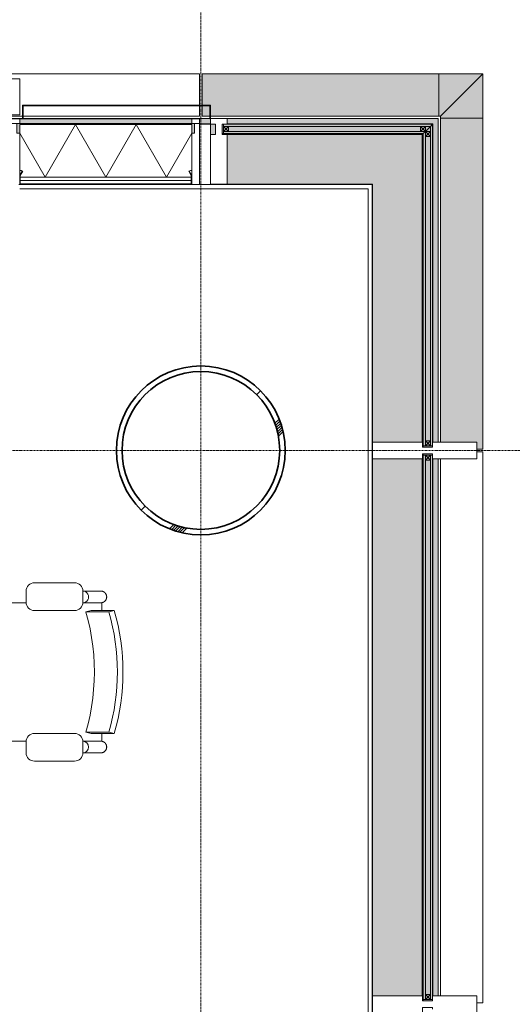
# Model space of a CAD drawing. Header units: millimetres. Extents: x -281 to 121694, y -16481 to 65128.
# Tile 254 of 256: x 84945 to 86726, y 53600 to 57155. Entities that reach past the tile are written whole.
import ezdxf

# ---------------------------------------------------------------- set-up
doc = ezdxf.new("R2010")
doc.units = ezdxf.units.MM
doc.linetypes.add('Grid Line', pattern=[12, 6, -2, 2, -2])
for name, color, linetype, lineweight in [('A--L$01A__Algemeen', 7, 'Continuous', 5), ('A--L$07A__Stramien', 1, 'Continuous', 5), ('A--L21__Buitenwanden', 3, 'Continuous', 5), ('A--L28__Hoofddraagconstructies', 3, 'Continuous', 5), ('A--L2__Ruwbouw', 3, 'Continuous', 5), ('A--L3__Afbouw', 2, 'Continuous', 5), ('A--L82__LosseGebruikersInvent', 1, 'Continuous', 5)]:
    doc.layers.add(name, color=color, linetype=linetype, lineweight=lineweight)

# ---------------------------------------------------------------- blocks, each defined once
blk = doc.blocks.new('28_SCO_TLB_IN_column steel circular hollow section - Ø610x20-V28-L_80_ 12')
at = {"layer": 'A--L28__Hoofddraagconstructies', "lineweight": 13}
h = blk.add_hatch(dxfattribs=at)
h.set_pattern_fill('FP_56', color=256, style=0, pattern_type=2)
h.set_pattern_definition([(45, (-85600, -55600), (-500, 500), []), (45, (-85430, -55600), (-500, 500), []), (45, (-85420, -55600), (-500, 500), []), (45, (-85410, -55600), (-500, 500), []), (45, (-85400, -55600), (-500, 500), []), (45, (-85390, -55600), (-500, 500), []), (45, (-85380, -55600), (-500, 500), []), (45, (-85370, -55600), (-500, 500), [])])
h.paths.add_polyline_path([(0, -305), (59.5, -299.1), (116.7, -281.8), (169.4, -253.6), (218.8, -211.8), (254.6, -167.5), (281.8, -116.7), (299.2, -59.3), (305, 0), (299.1, 59.5), (281.8, 116.7), (253.6, 169.4), (215.7, 215.7), (169.4, 253.6), (116.7, 281.8), (59.5, 299.1), (0, 305), (-59.5, 299.1), (-116.7, 281.8), (-169.4, 253.6), (-218.8, 211.8), (-254.6, 167.5), (-281.8, 116.7), (-299.2, 59.3), (-305, 0), (-299.1, -59.5), (-281.8, -116.7), (-253.6, -169.4), (-215.7, -215.7), (-169.4, -253.6), (-116.7, -281.8), (-59.5, -299.1), (-29.8, -302.1)])
h.paths.add_polyline_path([(-29.8, -283.4), (-88.1, -271.1), (-142.5, -246.8), (-190.7, -211.8), (-230.6, -167.5), (-260.4, -115.9), (-278.8, -59.3), (-285, 0), (-278.8, 59.3), (-259.9, 116.7), (-228.8, 169.4), (-190.7, 211.8), (-142.5, 246.8), (-87, 271.3), (-29.8, 283.4), (29.8, 283.4), (88.1, 271.1), (142.5, 246.8), (190.7, 211.8), (230.6, 167.5), (260.4, 115.9), (278.8, 59.3), (285, 0), (278.8, -59.3), (259.9, -116.7), (228.8, -169.4), (190.7, -211.8), (142.5, -246.8), (88.1, -271.1), (29.8, -283.4), (0, -283.4)])
at = {"layer": 'A--L28__Hoofddraagconstructies', "color": 250, "lineweight": 35}
for radius, start, end in [(305, 360, 180), (285, 0, 180), (305, 180, 360), (285, 180, 0)]:
    blk.add_arc((0, 0), radius, start, end, dxfattribs=at)
blk = doc.blocks.new('TBR-B-BWK-C-NIE-ARC-R25_rvt-1-L_80_ 12')
at = {"layer": 'A--L28__Hoofddraagconstructies', "color": 254, "lineweight": 13}
blk.add_blockref('28_SCO_TLB_IN_column steel circular hollow section - Ø610x20-V28-L_80_ 12', (85600, 55600), dxfattribs=at)
blk = doc.blocks.new('Rectangular Mullion - gevelband kader-49427915-L_80_ 12')
at = {"layer": 'A--L3__Afbouw'}
for p, q in [((11804.9, 56846.9), (11804.9, 56960)), ((11804.9, 56960), (13594.9, 56960)), ((13594.9, 56960), (13594.9, 56846.8)), ((11804.9, 56807), (11804.9, 56844)), ((13594.9, 56844), (13594.9, 56807)), ((11832, 56807), (11804.9, 56807)), ((12955, 56807), (11835, 56807)), ((13594.9, 56807), (12958, 56807))]:
    blk.add_line(p, q, dxfattribs=at)
blk = doc.blocks.new('Rectangular Mullion - gevelband kader-56903786-L_80_ 12')
at = {"layer": 'A--L3__Afbouw'}
for p, q in [((85604.9, 56846.9), (85604.9, 56960)), ((85604.9, 56960), (86459.9, 56960)), ((86459.9, 56960), (86459.9, 56807)), ((85604.9, 56807), (85604.9, 56844)), ((85632, 56807), (85604.9, 56807)), ((86459.9, 56807), (85635, 56807))]:
    blk.add_line(p, q, dxfattribs=at)
blk = doc.blocks.new('Rectangular Mullion - gevelband kader-49592011-L_80_ 12')
at = {"layer": 'A--L3__Afbouw'}
for p, q in [((86466.9, 56800), (86619.9, 56800)), ((86466.9, 55630), (86466.9, 56800)), ((86619.9, 56800), (86619.9, 55605)), ((86619.9, 55605), (86598, 55605))]:
    blk.add_line(p, q, dxfattribs=at)
blk = doc.blocks.new('Rectangular Mullion - gevelband kader-49591626-L_80_ 12')
at = {"layer": 'A--L3__Afbouw'}
for p, q in [((86466.9, 53630), (86466.9, 55570)), ((86598, 55595), (86619.9, 55595)), ((86619.9, 55595), (86619.9, 53605)), ((86619.9, 53605), (86598, 53605))]:
    blk.add_line(p, q, dxfattribs=at)
blk = doc.blocks.new('CSWK_double-triple glass panel - CSWK_double-triple glass panel-73610305-L_80_ 12')
at = {"layer": 'A--L$01A__Algemeen'}
for points in [[(-983, -187), (-983, -195), (983, -195), (983, -187), (-954.4, -187)], [(-983, -213), (-983, -221), (983, -221), (983, -213), (-954.4, -213)]]:
    blk.add_hatch(color=256, dxfattribs=at).paths.add_polyline_path(points)
at = {"layer": 'A--L82__LosseGebruikersInvent'}
blk.add_hatch(color=256, dxfattribs=at).paths.add_polyline_path([(-988, -221), (-983, -221), (-983, -213), (983, -213), (983, -221), (988, -221), (988, -187), (983, -187), (983, -195), (-983, -195), (-983, -187), (-988, -187), (-988, -213)])
at = {"layer": 'A--L$01A__Algemeen'}
for p, q in [((-983, -187), (983, -187)), ((-983, -195), (-983, -187)), ((983, -195), (-983, -195)), ((-983, -195), (-983, -213)), ((-965, -195), (-983, -195)), ((-983, -213), (-965, -195)), ((-965, -213), (-983, -195)), ((-983, -213), (983, -213)), ((-983, -221), (-983, -213)), ((-983, -213), (-965, -213)), ((-965, -213), (-965, -195)), ((965, -195), (965, -213)), ((983, -195), (965, -195)), ((965, -213), (983, -195)), ((983, -213), (965, -195)), ((965, -213), (983, -213)), ((983, -187), (983, -195)), ((983, -213), (983, -195)), ((983, -213), (983, -221)), ((983, -221), (-983, -221))]:
    blk.add_line(p, q, dxfattribs=at)
at = {"layer": 'A--L82__LosseGebruikersInvent'}
for p, q in [((-988, -187), (-983, -187)), ((983, -187), (988, -187))]:
    blk.add_line(p, q, dxfattribs=at)
blk = doc.blocks.new('CSWK_double-triple glass panel - CSWK_double-triple glass panel-73666376-L_80_ 12')
at = {"layer": 'A--L$01A__Algemeen'}
for points in [[(-467.5, -195), (667.5, -195), (659.5, -187), (-467.5, -187)], [(-467.5, -213), (-467.5, -221), (693.5, -221), (685.5, -213), (-347.7, -213)]]:
    blk.add_hatch(color=256, dxfattribs=at).paths.add_polyline_path(points)
at = {"layer": 'A--L82__LosseGebruikersInvent'}
blk.add_hatch(color=256, dxfattribs=at).paths.add_polyline_path([(-472.5, -221), (-467.5, -221), (-467.5, -213), (685.5, -213), (667.5, -195), (-467.5, -195), (-467.5, -187), (-472.5, -187), (-472.5, -213)])
at = {"layer": 'A--L$01A__Algemeen'}
for p, q in [((-467.5, -187), (659.5, -187)), ((-467.5, -195), (-467.5, -187)), ((667.5, -195), (-467.5, -195)), ((-467.5, -195), (-467.5, -213)), ((-449.5, -195), (-467.5, -195)), ((-467.5, -213), (-449.5, -195)), ((-449.5, -213), (-467.5, -195)), ((-467.5, -213), (685.5, -213)), ((-467.5, -221), (-467.5, -213)), ((-467.5, -213), (-449.5, -213)), ((-449.5, -213), (-449.5, -195)), ((649.5, -195), (649.5, -213)), ((667.5, -195), (649.5, -195)), ((649.5, -213), (667.5, -195)), ((667.5, -213), (649.5, -195)), ((649.5, -213), (667.5, -213)), ((659.5, -187), (667.5, -195)), ((667.5, -213), (667.5, -195)), ((685.5, -213), (693.5, -221)), ((693.5, -221), (-467.5, -221))]:
    blk.add_line(p, q, dxfattribs=at)
at = {"layer": 'A--L82__LosseGebruikersInvent'}
for p, q in [((-472.5, -187), (-467.5, -187)), ((667.5, -195), (685.5, -213))]:
    blk.add_line(p, q, dxfattribs=at)
blk = doc.blocks.new('Rectangular Mullion - mullion_237_20_37_180 met fin 160-55499881-L_80_ 12')
at = {"layer": 'A--L3__Afbouw'}
for p, q in [((-30, 221.8), (-30, 381)), ((-30, 381), (30, 381)), ((30, 381), (30, 221.8)), ((-29.2, 221.8), (-30, 221.8)), ((-29.2, 221), (-29.2, 221.8)), ((-12, 221), (-17, 221)), ((-12, 184), (-12, 221)), ((17, 221), (12, 221)), ((12, 221), (12, 184)), ((30, 221.8), (29.2, 221.8)), ((29.2, 221.8), (29.2, 221)), ((-30, 4), (-30, 183.2)), ((-30, 183.2), (-29.2, 183.2)), ((-29.2, 183.2), (-29.2, 184)), ((-29.2, 184), (-12, 184)), ((12, 184), (29.2, 184)), ((29.2, 184), (29.2, 183.2)), ((29.2, 183.2), (30, 183.2)), ((30, 183.2), (30, 4)), ((30, 4), (-30, 4))]:
    blk.add_line(p, q, dxfattribs=at)
blk = doc.blocks.new('Rectangular Mullion - mullion_237_20_37_180-73666168-L_80_ 12')
at = {"layer": 'A--L3__Afbouw'}
for points in [[(86438.8, 55630), (86458, 55630), (86457.4, 56797.4), (86438.8, 56778.8), (86438.8, 55736.8)], [(86404, 55612), (86404, 56744), (86401, 56740.2), (86401, 55612)], [(86259.6, 55630), (86400.2, 55630), (86400.2, 56740.2), (86221, 56561), (86221, 55630)], [(86400.2, 55629.2), (86401, 55630), (86400.2, 55630)], [(86438, 55629.2), (86438.8, 55630), (86438, 55630)]]:
    blk.add_hatch(color=256, dxfattribs=at).paths.add_polyline_path(points)
for p, q in [((86438.8, 55630), (86438.8, 56778.8)), ((86458, 55630), (86458, 56798)), ((86400.2, 55630), (86400.2, 56740.2)), ((86401, 55629.2), (86401, 56741)), ((86221, 56561), (86221, 55630))]:
    blk.add_line(p, q, dxfattribs=at)
blk = doc.blocks.new('Rectangular Mullion - mullion_237_20_37_180-55337401-L_80_ 12')
at = {"layer": 'A--L3__Afbouw'}
for points in [[(86259.6, 53630), (86400.2, 53630), (86400.2, 55570), (86221, 55570), (86221, 53630)], [(86401, 53612), (86404, 53612), (86404, 55588), (86401, 55588), (86401, 53615.6)], [(86438.8, 53630), (86458, 53630), (86458, 55570), (86438.8, 55570), (86438.8, 53827.7)], [(86438, 53629.2), (86438.8, 53630), (86438, 53630)]]:
    blk.add_hatch(color=256, dxfattribs=at).paths.add_polyline_path(points)
for p, q in [((86221, 55570), (86221, 53630)), ((86400.2, 53630), (86400.2, 55570)), ((86401, 53629.2), (86401, 55570.8)), ((86438.8, 53630), (86438.8, 55570)), ((86458, 53630), (86458, 55570))]:
    blk.add_line(p, q, dxfattribs=at)
blk = doc.blocks.new('Rectangular Mullion - mullion_283_210-53-20-64846409-L_80_ 12')
at = {"layer": 'A--L3__Afbouw'}
h = blk.add_hatch(color=256, dxfattribs=at)
h.paths.add_polyline_path([(85635, 56778.8), (85635, 56797), (85595, 56797), (85595, 56778.8)])
h.paths.add_polyline_path([(83832, 56797), (83832, 56798), (83830, 56797)])
blk.add_hatch(color=256, dxfattribs=at).paths.add_polyline_path([(85635, 56778), (85635, 56778.8), (85595, 56778)])
for p, q in [((83830, 56797.4), (83830, 56798)), ((83830, 56798), (83832, 56798)), ((83834.9, 56798), (84955.1, 56798)), ((84958, 56798), (85632, 56798)), ((85595, 56778.8), (85635, 56778.8))]:
    blk.add_line(p, q, dxfattribs=at)
blk = doc.blocks.new('Rectangular Mullion - mullion_237_20_37_180-73666169-L_80_ 12')
at = {"layer": 'A--L3__Afbouw'}
h = blk.add_hatch(color=256, dxfattribs=at)
h.paths.add_polyline_path([(85635.8, 56741), (85653, 56741), (85653, 56778), (85635, 56778), (85635, 56741)])
h.paths.add_polyline_path([(86400.2, 56741), (86401, 56741), (86404, 56744), (85677, 56744), (85677, 56741), (86259.6, 56741)])
for points in [[(86259.6, 56778.8), (86438.8, 56778.8), (86458, 56798), (85695, 56797.4), (85695, 56778.8), (85886.3, 56778.8)], [(86221, 56561), (86400.2, 56740.2), (85695, 56740.2), (85695, 56561), (85886.3, 56561)]]:
    blk.add_hatch(color=256, dxfattribs=at).paths.add_polyline_path(points)
for p, q in [((85635, 56778), (85635, 56778.8)), ((85635, 56741), (85635, 56778)), ((85695, 56798), (86458, 56798)), ((85695, 56778.8), (86438.8, 56778.8)), ((85635, 56740.2), (85635, 56741)), ((85694.2, 56741), (86401, 56741)), ((85695, 56740.2), (86400.2, 56740.2)), ((86221, 56561), (85695, 56561))]:
    blk.add_line(p, q, dxfattribs=at)
blk = doc.blocks.new('Rectangular Mullion - mullion_237_20_37_180-56940139-L_80_ 12')
at = {"layer": 'A--L3__Afbouw'}
for p, q in [((-60, -4), (-60, -183.2)), ((0, -4), (-60, -4)), ((0, -183.2), (0, -4)), ((-60, -183.2), (-59.2, -183.2)), ((-59.2, -183.2), (-59.2, -184)), ((-59.2, -184), (-42, -184)), ((-42, -184), (-42, -221)), ((-18, -221), (-18, -184)), ((-18, -184), (-0.8, -184)), ((-0.8, -184), (-0.8, -183.2)), ((-0.8, -183.2), (0, -183.2)), ((-59.2, -221.8), (-60, -221.8)), ((-60, -221.8), (-60, -241)), ((-60, -241), (0, -241)), ((-59.2, -221), (-59.2, -221.8)), ((-42, -221), (-47, -221)), ((-0.8, -221), (-18, -221)), ((-0.8, -221.8), (-0.8, -221)), ((0, -221.8), (-0.8, -221.8)), ((0, -241), (0, -221.8))]:
    blk.add_line(p, q, dxfattribs=at)
blk = doc.blocks.new('CSWK_double-triple glass panel - CSWK_double-triple glass panel-73645558-L_80_ 12')
at = {"layer": 'A--L$01A__Algemeen'}
for points in [[(-265, 213), (483, 213), (491, 221), (-265, 221)], [(-60.7, 187), (457, 187), (465, 195), (-265, 195), (-265, 187)]]:
    blk.add_hatch(color=256, dxfattribs=at).paths.add_polyline_path(points)
at = {"layer": 'A--L82__LosseGebruikersInvent'}
blk.add_hatch(color=256, dxfattribs=at).paths.add_polyline_path([(-270, 187), (-265, 187), (-265, 195), (465, 195), (483, 213), (-265, 213), (-265, 221), (-270, 221), (-270, 195)])
at = {"layer": 'A--L$01A__Algemeen'}
for p, q in [((491, 221), (-265, 221)), ((-265, 221), (-265, 213)), ((483, 213), (491, 221)), ((-265, 213), (483, 213)), ((-265, 213), (-247, 213)), ((-265, 195), (-265, 213)), ((-265, 213), (-247, 195)), ((-247, 213), (-265, 195)), ((465, 195), (-265, 195)), ((-265, 195), (-265, 187)), ((-247, 195), (-265, 195)), ((-265, 187), (457, 187)), ((-247, 213), (-247, 195)), ((447, 213), (465, 213)), ((447, 195), (447, 213)), ((447, 213), (465, 195)), ((465, 213), (447, 195)), ((465, 195), (447, 195)), ((457, 187), (465, 195)), ((465, 213), (465, 195))]:
    blk.add_line(p, q, dxfattribs=at)
at = {"layer": 'A--L82__LosseGebruikersInvent'}
for p, q in [((-270, 187), (-265, 187)), ((465, 195), (483, 213))]:
    blk.add_line(p, q, dxfattribs=at)
blk = doc.blocks.new('Rectangular Mullion - mullion_283_210-53-20-73644857-L_80_ 12')
at = {"layer": 'A--L3__Afbouw'}
blk.add_hatch(color=256, dxfattribs=at).paths.add_polyline_path([(86217, 56560), (86217, 56561), (86205, 56560)])
blk = doc.blocks.new('gevelband profile hoek - gevelband profile hoek-56946938-L_80_ 12')
at = {"layer": 'A--L$01A__Algemeen'}
h = blk.add_hatch(color=256, dxfattribs=at)
h.paths.add_polyline_path([(85604.9, 56807), (85632, 56807), (85632, 56844), (85604.9, 56844)])
h.paths.add_polyline_path([(85635, 56807), (86466.9, 56807), (86619.9, 56960), (85604.9, 56960), (85604.9, 56847), (85635, 56847), (85635, 56844)])
blk.add_hatch(color=256, dxfattribs=at).paths.add_polyline_path([(86598, 55605), (86619.9, 55605), (86619.9, 56960), (86466.9, 56807), (86466.9, 55630), (86598, 55629.2), (86598, 55612)])
for p, q in [((85604.9, 56846.9), (85604.9, 56960)), ((86619.9, 56960), (85604.9, 56960)), ((86466.9, 56807), (86619.9, 56960)), ((86619.9, 55605), (86619.9, 56960)), ((85604.9, 56807), (85604.9, 56844)), ((85604.9, 56807), (85632, 56807)), ((85635, 56807), (86466.9, 56807)), ((86466.9, 56807), (86466.9, 55630)), ((86619.9, 55605), (86598, 55605))]:
    blk.add_line(p, q, dxfattribs=at)
blk = doc.blocks.new('NLRS_21_GM_LB_element gevel_gen_cpz - NLRS_21_13_08_elementgevel element_gen_cpz-V505-L_80_ 12')
at = {"layer": 'A--L$01A__Algemeen'}
h = blk.add_hatch(dxfattribs=at)
h.set_pattern_fill('FP_462', color=256, style=0, pattern_type=2)
h.set_pattern_definition([(225, (84700, 56797), (449.013, -449.013), []), (225, (84541.25, 56797), (6e-14, -898.0256), []), (225, (84858.75, 56797), (6e-14, -898.0256), [])])
h.paths.add_polyline_path([(-250, 237), (-862.5, 237), (-862.5, 235), (-250, 235)])
h.paths.add_polyline_path([(-247, 232), (-247, 205.8), (-245, 205.8), (-245, 232)])
h.paths.add_polyline_path([(-865.5, 232), (-867.5, 232), (-867.5, 205.8), (-865.5, 205.8), (-865.5, 211.7)])
h.paths.add_polyline_path([(-865.1, 204.3), (-866.8, 203.3), (-858.1, 188.2), (-856.3, 189.2)])
h.paths.add_polyline_path([(-247.4, 204.3), (-256.2, 189.2), (-254.4, 188.2), (-245.7, 203.3)])
for points in [[(680.4, 237), (-185, 237), (-185, 52), (867.5, 52), (867.5, 237)], [(-877.5, 52), (-877.5, 17), (-235, 17), (-235, 52), (-245, 52), (-245, 20), (-867.5, 20), (-867.5, 52)]]:
    blk.add_hatch(color=256, dxfattribs=at).paths.add_polyline_path(points)
h = blk.add_hatch(dxfattribs=at)
h.set_pattern_fill('FP_461', color=256, style=0, pattern_type=2)
h.set_pattern_definition([(225, (84700, 56797), (42.426407, -42.426407), []), (315, (84700, 56797), (42.426407, 42.426407), [])])
h.paths.add_polyline_path([(-245, 204.5), (-254.4, 188.2), (-245.7, 185.7), (-245, 185.7)])
h = blk.add_hatch(color=256, dxfattribs=at)
h.paths.add_polyline_path([(867.5, 17), (-185, 17), (-185, 0), (867.5, 0)])
h.paths.add_polyline_path([(-245, 17), (-867.5, 17), (-867.5, 0), (-245, 0)])
for p, q in [((-867.5, 237), (-895, 237)), ((-895, 237), (-895, 17)), ((-862.5, 237), (-867.5, 237)), ((-867.5, 237), (-867.5, 232)), ((-867.5, 232), (-867.5, 205.8)), ((-865.5, 205.8), (-865.5, 232)), ((-247, 222.5), (-865.5, 222.5)), ((-250, 237), (-862.5, 237)), ((-862.5, 235), (-250, 235)), ((-245, 237), (-250, 237)), ((-247, 232), (-247, 205.8)), ((-245, 232), (-245, 237)), ((-242, 237), (-245, 237)), ((-245, 205.8), (-245, 232)), ((-185, 237), (-188, 237)), ((-185, 52), (-185, 237)), ((-185, 237), (867.5, 237)), ((895, 237), (867.5, 237)), ((867.5, 237), (867.5, 52)), ((895, 17), (895, 237)), ((-775.6, 210), (-867.5, 50.9)), ((-867.5, 205.8), (-867.5, 204.5)), ((-867.5, 204.5), (-867.5, 205.8)), ((-867.5, 204.5), (-867.5, 185.7)), ((-867.5, 185.7), (-867.5, 20)), ((-867.5, 20), (-867.5, 185.7)), ((-866.8, 203.3), (-858.1, 188.2)), ((-247, 210), (-865.5, 210)), ((-865.5, 210), (-247, 210)), ((-856.3, 189.2), (-865.1, 204.3)), ((-858.1, 188.2), (-856.3, 189.2)), ((-775.6, 210), (-665.9, 20)), ((-556.2, 210), (-665.9, 20)), ((-556.2, 210), (-446.6, 20)), ((-336.9, 210), (-446.6, 20)), ((-336.9, 210), (-245, 50.9)), ((-247.4, 204.3), (-256.2, 189.2)), ((-256.2, 189.2), (-254.4, 188.2)), ((-254.4, 188.2), (-245.7, 203.3)), ((-245, 204.5), (-245, 205.8)), ((-245, 205.8), (-245, 204.5)), ((-245, 185.7), (-245, 204.5)), ((-245, 20), (-245, 185.7)), ((-245, 185.7), (-245, 20)), ((-877.5, 52), (-867.5, 52)), ((-877.5, 17), (-877.5, 52)), ((-245, 52), (-235, 52)), ((-235, 52), (-235, 17)), ((-195, 17), (-195, 52)), ((-195, 52), (-190, 52)), ((872.5, 52), (877.5, 52)), ((877.5, 52), (877.5, 17)), ((-895, 17), (-877.5, 17)), ((-867.5, 17), (-895, 17)), ((-895, 17), (-895, 0)), ((-895, 0), (-867.5, 0)), ((-867.5, 20), (-245, 20)), ((-245, 20), (-867.5, 20)), ((-867.5, 0), (-867.5, 17)), ((-867.5, 17), (-245, 17)), ((-258, 0), (-867.5, 0)), ((-245, 0), (-255, 0)), ((-190, 17), (-245, 17)), ((-245, 17), (-245, 0)), ((-245, 0), (-185, 0)), ((-235, 17), (-195, 17)), ((-185, 0), (-185, 17)), ((865, 0), (-185, 0)), ((867.5, 17), (867.5, 0)), ((867.5, 0), (895, 0)), ((895, 17), (872.5, 17)), ((877.5, 17), (895, 17)), ((895, 0), (895, 17))]:
    blk.add_line(p, q, dxfattribs=at)
for centre, radius, start, end in [((-862.5, 232), 5, 90, 180), ((-862.5, 232), 3, 90, 180), ((-862.5, 232), 3, 90, 180), ((-250, 232), 5, 0, 90), ((-250, 232), 3, 0, 90), ((-250, 232), 3, 360, 90), ((-862.5, 205.8), 5, 180, 210), ((-867.5, 204.5), 18.8, 270, 300), ((-862.5, 205.8), 3, 180, 210), ((-245, 204.5), 18.8, 240, 270), ((-250, 205.8), 3, 330, 360), ((-250, 205.8), 5, 330, 0)]:
    blk.add_arc(centre, radius, start, end, dxfattribs=at)
blk = doc.blocks.new('NLRS_41_GM_LB_zetwerk gevel_gen_cpz - NLRS_41_12_05_GM_zetwerk gevel_gen_cpz-61878305-L_80_ 12')
at = {"layer": 'A--L$01A__Algemeen'}
for p, q in [((-377, 0), (-380, 0)), ((-380, 0), (-380, -50)), ((-377, -47), (-377, 0)), ((300, 0), (297, 0)), ((297, 0), (297, -47)), ((300, -50), (300, 0)), ((-380, -50), (300, -50)), ((297, -47), (-377, -47))]:
    blk.add_line(p, q, dxfattribs=at)
blk = doc.blocks.new('NLRS_41_GM_LB_vin gevel_gen_cpz - 41_12_XX_vin gevel-V506-L_80_ 12')
at = {"layer": 'A--L$01A__Algemeen'}
h = blk.add_hatch(dxfattribs=at)
h.set_pattern_fill('FP_463', color=256, style=0, pattern_type=2)
h.set_pattern_definition([(225, (84915, 56797), (449.013, -449.013), []), (225, (84756.25, 56797), (6e-14, -898.0256), []), (225, (85073.75, 56797), (6e-14, -898.0256), [])])
h.paths.add_polyline_path([(-30, -15), (-30, -145), (30, -145), (30, -15)])
for p, q in [((30, -15), (-30, -15)), ((-30, -15), (-30, -145)), ((30, -145), (30, -15)), ((-30, -145), (30, -145))]:
    blk.add_line(p, q, dxfattribs=at)
blk = doc.blocks.new('NLRS_82_FU_LB_stoel bureau 2020_ahrend_cpz - 82_11_XX_stoel bureau_ahrend_2020-V611-L_80_ 12')
at = {"layer": 'A--L82__LosseGebruikersInvent', "color": 232}
for p, q in [((-222.5, 241.9), (-217, 222.7)), ((-222.5, 241.9), (-222.5, 240.5)), ((-222.5, 240.5), (-222.5, 169.8)), ((-217, 222.7), (-217, 221.3)), ((-217, 221.3), (-217, 151.8)), ((217, 222.7), (222.5, 241.9)), ((217, 221.3), (217, 222.7)), ((217, 151.8), (217, 221.3)), ((222.5, 241.9), (222.5, 240.5)), ((222.5, 240.5), (222.5, 169.8)), ((-292, 192.1), (-292, 129.1)), ((-222.5, 196.6), (-250, 196.6)), ((-250, 196.6), (-250, 196.5)), ((-250, 196.2), (-250, 196.5)), ((-250, 196.2), (-250, 185.7)), ((-250, 129.1), (-250, 192.1)), ((250, 196.6), (222.5, 196.6)), ((250, 196.5), (250, 196.6)), ((250, 196.5), (250, 196.2)), ((250, 185.7), (250, 196.2)), ((250, 192.1), (250, 129.1)), ((292, 129.1), (292, 192.1)), ((-222.5, 158.7), (-222.5, 169.8)), ((-222.5, 158.7), (-217, 139.4)), ((-217, 139.4), (-217, 151.8)), ((217, 139.4), (222.5, 158.7)), ((217, 151.8), (217, 139.4)), ((222.5, 158.7), (222.5, 169.8)), ((-251.9, 128.4), (-291.9, 128.4)), ((291.9, 128.4), (251.9, 128.4)), ((-321.9, 98.4), (-321.9, -46.6)), ((-221.9, -46.6), (-221.9, 98.4)), ((221.9, 98.4), (221.9, -46.6)), ((321.9, -46.6), (321.9, 98.4)), ((-291.9, -76.6), (-251.9, -76.6)), ((-250, -145), (-250, -76.4)), ((250, -76.4), (250, -145)), ((251.9, -76.6), (291.9, -76.6))]:
    blk.add_line(p, q, dxfattribs=at)
at = {"layer": 'A--L82__LosseGebruikersInvent', "color": 232, "flags": 128}
for points in [[(-292, 193.6), (-292, 194.4), (-291.9, 195.3), (-291.8, 196.1), (-291.7, 196.9), (-291.6, 197.8), (-291.4, 198.6), (-291.2, 199.4), (-290.9, 200.2), (-290.7, 201), (-290.3, 201.8), (-290, 202.5), (-289.6, 203.3), (-289.2, 204), (-288.8, 204.8), (-288.3, 205.5), (-287.8, 206.1), (-287.3, 206.8), (-286.8, 207.4), (-286.2, 208.1), (-285.6, 208.7), (-285, 209.2), (-284.4, 209.8), (-283.7, 210.3), (-283, 210.8), (-282.3, 211.3), (-281.6, 211.7), (-280.9, 212.1), (-280.1, 212.5), (-279.4, 212.9), (-278.6, 213.2), (-277.8, 213.5), (-277, 213.7), (-276.2, 213.9), (-275.4, 214.1), (-274.6, 214.3), (-273.7, 214.4), (-272.9, 214.5), (-272.1, 214.6), (-271.2, 214.6), (-270.4, 214.6), (-269.5, 214.5), (-268.7, 214.5), (-267.9, 214.4), (-267.1, 214.2), (-266.2, 214.1), (-265.4, 213.8), (-264.6, 213.6), (-263.8, 213.3), (-263, 213), (-262.3, 212.7), (-261.5, 212.3), (-260.8, 211.9), (-260, 211.5), (-259.3, 211.1), (-258.6, 210.6), (-258, 210.1), (-257.3, 209.5), (-256.7, 209), (-256.1, 208.4), (-255.5, 207.8), (-255, 207.2), (-254.4, 206.5), (-253.9, 205.8), (-253.5, 205.1), (-253, 204.4), (-252.6, 203.7), (-252.2, 203), (-251.8, 202.2), (-251.5, 201.4), (-251.2, 200.6), (-250.9, 199.8), (-250.7, 199), (-250.5, 198.2), (-250.3, 197.4), (-250.2, 196.6), (-250.1, 195.7), (-250, 194.9), (-250, 194.1), (-250, 193.6)], [(250, 193.6), (250, 194.4), (250.1, 195.3), (250.2, 196.1), (250.3, 196.9), (250.4, 197.8), (250.6, 198.6), (250.8, 199.4), (251.1, 200.2), (251.3, 201), (251.7, 201.8), (252, 202.5), (252.4, 203.3), (252.8, 204), (253.2, 204.8), (253.7, 205.5), (254.2, 206.1), (254.7, 206.8), (255.2, 207.4), (255.8, 208.1), (256.4, 208.7), (257, 209.2), (257.6, 209.8), (258.3, 210.3), (259, 210.8), (259.7, 211.3), (260.4, 211.7), (261.1, 212.1), (261.9, 212.5), (262.6, 212.9), (263.4, 213.2), (264.2, 213.5), (265, 213.7), (265.8, 213.9), (266.6, 214.1), (267.4, 214.3), (268.3, 214.4), (269.1, 214.5), (269.9, 214.6), (270.8, 214.6), (271.6, 214.6), (272.5, 214.5), (273.3, 214.5), (274.1, 214.4), (274.9, 214.2), (275.8, 214.1), (276.6, 213.8), (277.4, 213.6), (278.2, 213.3), (279, 213), (279.7, 212.7), (280.5, 212.3), (281.2, 211.9), (282, 211.5), (282.7, 211.1), (283.4, 210.6), (284, 210.1), (284.7, 209.5), (285.3, 209), (285.9, 208.4), (286.5, 207.8), (287, 207.2), (287.6, 206.5), (288.1, 205.8), (288.5, 205.1), (289, 204.4), (289.4, 203.7), (289.8, 203), (290.2, 202.2), (290.5, 201.4), (290.8, 200.6), (291.1, 199.8), (291.3, 199), (291.5, 198.2), (291.7, 197.4), (291.8, 196.6), (291.9, 195.7), (292, 194.9), (292, 194.1), (292, 193.6)], [(-292, 193.6), (-292, 193.6), (-292, 193.5), (-292, 193.4), (-292, 193.2), (-292, 193), (-292, 192.7), (-292, 192.4), (-292, 192.1)], [(-292, 188), (-292, 188.2), (-292, 188.8), (-292, 189.5), (-292, 190.1), (-292, 190.6), (-292, 191.1), (-292, 191.6), (-292, 192), (-292, 192.3), (-292, 192.7), (-292, 192.9), (-292, 193.2), (-292, 193.3), (-292, 193.5), (-292, 193.6), (-292, 193.6)], [(-250, 193.6), (-250, 193.6), (-250, 193.5), (-250, 193.4), (-250, 193.2), (-250, 193), (-250, 192.7), (-250, 192.4), (-250, 192.1), (-250, 191.7), (-250, 191.2), (-250, 190.7), (-250, 190.2), (-250, 189.6), (-250, 189), (-250, 188.4)], [(-250, 192.1), (-250, 192.4), (-250, 192.7), (-250, 193), (-250, 193.2), (-250, 193.4), (-250, 193.5), (-250, 193.6), (-250, 193.6)], [(250, 193.6), (250, 193.6), (250, 193.5), (250, 193.4), (250, 193.2), (250, 193), (250, 192.7), (250, 192.4), (250, 192.1)], [(250, 188.2), (250, 188.8), (250, 189.5), (250, 190.1), (250, 190.6), (250, 191.1), (250, 191.6), (250, 192), (250, 192.3), (250, 192.7), (250, 192.9), (250, 193.2), (250, 193.3), (250, 193.5), (250, 193.6), (250, 193.6)], [(292, 193.6), (292, 193.6), (292, 193.5), (292, 193.4), (292, 193.2), (292, 193), (292, 192.7), (292, 192.4), (292, 192.1), (292, 191.7), (292, 191.2), (292, 190.7), (292, 190.2), (292, 189.6), (292, 189), (292, 188.4), (292, 187.7)], [(292, 192.1), (292, 192.4), (292, 192.7), (292, 193), (292, 193.2), (292, 193.4), (292, 193.5), (292, 193.6), (292, 193.6)], [(217, 139.4), (186.7, 147.5), (156.1, 154.4), (125.3, 160), (94.2, 164.4), (63, 167.5), (31.7, 169.4), (0.4, 170.1), (-31, 169.5), (-62.3, 167.6), (-93.5, 164.5), (-124.5, 160.1), (-155.4, 154.5), (-186, 147.7), (-216.3, 139.6), (-217, 139.4)]]:
    blk.add_lwpolyline(points, dxfattribs=at)
at = {"layer": 'A--L82__LosseGebruikersInvent', "color": 232}
for centre, start, end in [((-291.9, 98.4), 90, 180), ((-251.9, 98.4), 360, 90), ((251.9, 98.4), 90, 180), ((291.9, 98.4), 360, 90), ((-291.9, -46.6), 180, 270), ((-251.9, -46.6), 270, 0), ((251.9, -46.6), 180, 270), ((291.9, -46.6), 270, 360)]:
    blk.add_arc(centre, 30, start, end, dxfattribs=at)
for centre, major_axis, ratio, start_param, end_param in [((0, -529.4), (804, 0), 0.998405, 1.290331, 1.851261), ((0, -529.4), (784, 0), 0.998405, 1.290331, 1.851261), ((-271, 129.1), (21, 0), 0.949164, 0, 3.141593), ((271, 129.1), (-21, 0), 0.949164, 3.141593, 6.283185), ((-271, 129.1), (21, 0), 0.949164, 6.221491, 6.283185)]:
    blk.add_ellipse(centre, major_axis=major_axis, ratio=ratio, start_param=start_param, end_param=end_param, dxfattribs=at)

msp = doc.modelspace()

# ---------------------------------------------------------------- linework, layer by layer
at = {"layer": 'A--L$07A__Stramien', "linetype": 'Grid Line'}
for p, q in [((85600, 64428.4), (85600, 5044.8)), ((100373, 55600), (-281.1, 55600))]:
    msp.add_line(p, q, dxfattribs=at)
at = {"layer": 'A--L21__Buitenwanden'}
for p, q in [((86205, 56545), (84945, 56545)), ((85595, 56560), (86220, 56560)), ((86205, 36430), (86205, 56545)), ((86220, 56560), (86220, 36430))]:
    msp.add_line(p, q, dxfattribs=at)
at = {"layer": 'A--L2__Ruwbouw'}
msp.add_line((85595, 56778), (85635, 56778), dxfattribs=at)

# ---------------------------------------------------------------- block references
at = {"lineweight": 5}
msp.add_blockref('TBR-B-BWK-C-NIE-ARC-R25_rvt-1-L_80_ 12', (0, 0), dxfattribs=at)
at = {"layer": 'A--L$01A__Algemeen'}
for name, p in [('gevelband profile hoek - gevelband profile hoek-56946938-L_80_ 12', (0, 0)), ('CSWK_double-triple glass panel - CSWK_double-triple glass panel-73645558-L_80_ 12', (85947, 56557))]:
    msp.add_blockref(name, p, dxfattribs=at)
for name, p, rotation in [('NLRS_41_GM_LB_vin gevel_gen_cpz - 41_12_XX_vin gevel-V506-L_80_ 12', (84915, 56797), 180), ('NLRS_41_GM_LB_zetwerk gevel_gen_cpz - NLRS_41_12_05_GM_zetwerk gevel_gen_cpz-61878305-L_80_ 12', (85255, 56797), 180), ('NLRS_21_GM_LB_element gevel_gen_cpz - NLRS_21_13_08_elementgevel element_gen_cpz-V505-L_80_ 12', (84700, 56797), 180), ('CSWK_double-triple glass panel - CSWK_double-triple glass panel-73666376-L_80_ 12', (86217, 56084.5), 89.99999999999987), ('CSWK_double-triple glass panel - CSWK_double-triple glass panel-73610305-L_80_ 12', (86217, 54600), 89.99999999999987)]:
    msp.add_blockref(name, p, dxfattribs=dict(at, rotation=rotation))
at = {"layer": 'A--L3__Afbouw'}
for name, p in [('Rectangular Mullion - gevelband kader-49427915-L_80_ 12', (72000, 0)), ('Rectangular Mullion - gevelband kader-56903786-L_80_ 12', (0, 0)), ('Rectangular Mullion - mullion_283_210-53-20-64846409-L_80_ 12', (0, 0)), ('Rectangular Mullion - mullion_237_20_37_180-73666169-L_80_ 12', (0, 0)), ('Rectangular Mullion - mullion_237_20_37_180-73666168-L_80_ 12', (0, 0)), ('Rectangular Mullion - gevelband kader-49592011-L_80_ 12', (0, 0)), ('Rectangular Mullion - mullion_283_210-53-20-73644857-L_80_ 12', (0, 0)), ('Rectangular Mullion - mullion_237_20_37_180-55337401-L_80_ 12', (0, 0)), ('Rectangular Mullion - gevelband kader-49591626-L_80_ 12', (0, 0))]:
    msp.add_blockref(name, p, dxfattribs=at)
at = {"layer": 'A--L3__Afbouw', "rotation": 180}
msp.add_blockref('Rectangular Mullion - mullion_237_20_37_180-56940139-L_80_ 12', (85635, 56557), dxfattribs=at)
at = {"layer": 'A--L3__Afbouw', "extrusion": (0, 0, -1), "rotation": 90.00000000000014}
for p in [(-86217, 55600), (-86217, 53600)]:
    msp.add_blockref('Rectangular Mullion - mullion_237_20_37_180 met fin 160-55499881-L_80_ 12', p, dxfattribs=at)
at = {"layer": 'A--L82__LosseGebruikersInvent', "color": 232, "rotation": 270.0000000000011}
msp.add_blockref('NLRS_82_FU_LB_stoel bureau 2020_ahrend_cpz - 82_11_XX_stoel bureau_ahrend_2020-V611-L_80_ 12', (85045, 54800), dxfattribs=at)

doc.saveas('drawing.dxf')
